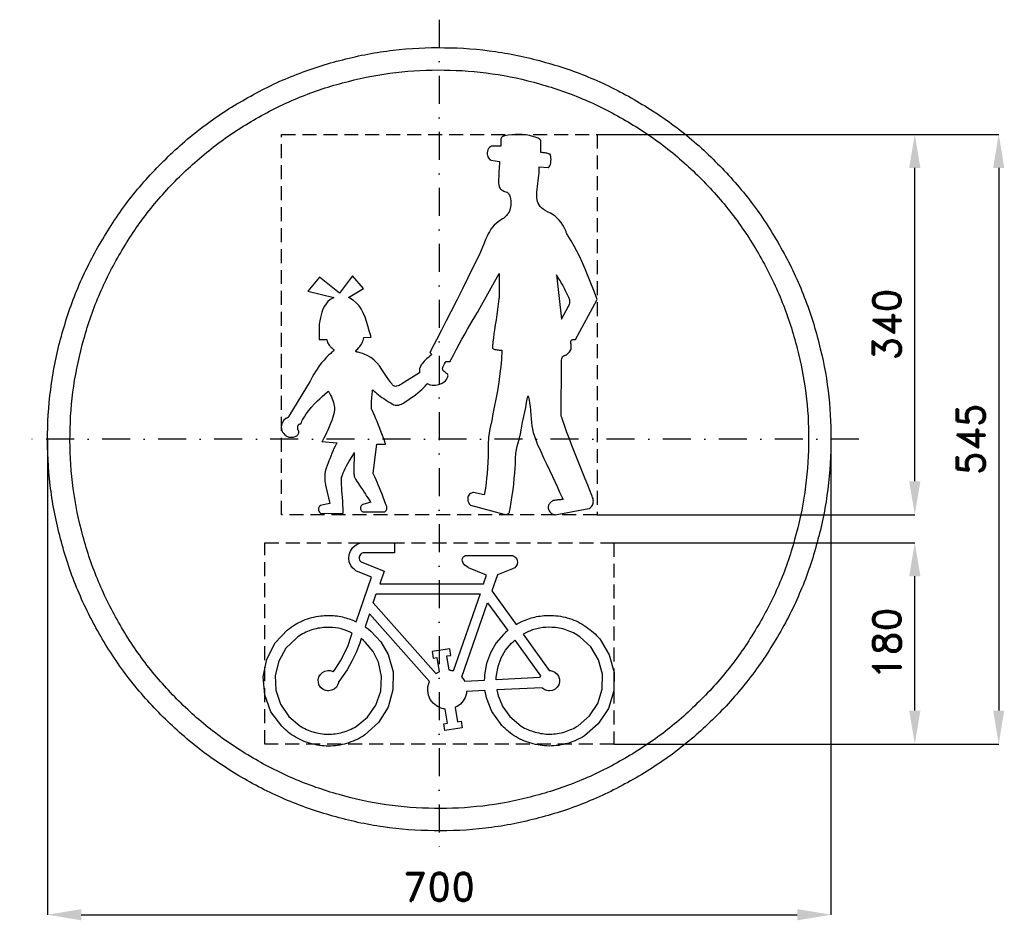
# Model space of a CAD drawing. Header units: millimetres. Extents: x -375 to 505, y -430 to 375.
import ezdxf

# ---------------------------------------------------------------- set-up
doc = ezdxf.new("R2010")
doc.units = ezdxf.units.MM
doc.header["$LTSCALE"] = 5
doc.linetypes.add('ČERCHOVANÁX2', pattern=[2, 1, -0.5, 0, -0.5])
doc.linetypes.add('ČÁRKOVANÁX2', pattern=[1.5, 1, -0.5])
doc.layers.add('Kóty', color=2, linetype='Continuous')
doc.layers.add('Značka', color=7, linetype='Continuous')
doc.styles.get("Standard").update_dxf_attribs({"font": 'romand.shx', "height": 25})
doc.dimstyles.get("Standard").update_dxf_attribs({"dimtxt": 25, "dimasz": 30, "dimexe": 0.18, "dimexo": 0.0625, "dimgap": 12.5, "dimtad": 1, "dimdec": 0, "dimzin": 0, "dimdsep": 46, "dimtxsty": 'Standard', "dimcen": 0.09, "dimadec": 0, "dimazin": 0, "dimtfac": 1, "dimtdec": 0, "dimtofl": 0, "dimtmove": 0, "dimatfit": 3, "dimfxl": 1, "dimtolj": 1, "dimtzin": 0, "dimarcsym": 0})

# ---------------------------------------------------------------- blocks, each defined once
blk = doc.blocks.new('*D2')
at = {"layer": 'Defpoints', "color": 0, "transparency": 16777216}
for p in [(-350.05, 0), (350, 0), (350, -425.03)]:
    blk.add_point(p, dxfattribs=at)
at = {"layer": 'Kóty', "color": 0, "lineweight": -2, "transparency": 16777216}
for p, q in [((-350.05, -0.06), (-350.05, -425.21)), ((350, -0.06), (350, -425.21)), ((-320.05, -425.03), (320, -425.03))]:
    blk.add_line(p, q, dxfattribs=at)
at = {"layer": 'Kóty', "color": 0, "transparency": 16777216}
for points in [[(-320.05, -420.03), (-320.05, -430.03), (-350.05, -425.03)], [(320, -420.03), (320, -430.03), (350, -425.03)]]:
    blk.add_solid(points, dxfattribs=at)
at = {"layer": 'Kóty', "color": 0, "transparency": 16777216, "insert": (-0.03, -400.03), "char_height": 25, "attachment_point": 5}
blk.add_mtext('\\A1;700', dxfattribs=at)
blk = doc.blocks.new('*D3')
at = {"layer": 'Defpoints', "color": 0, "transparency": 16777216}
for p in [(141.1, 272.5), (425, 272.5), (141.1, -67.5)]:
    blk.add_point(p, dxfattribs=at)
at = {"layer": 'Kóty', "color": 0, "lineweight": -2, "transparency": 16777216}
for p, q in [((141.1625, 272.5), (425.18, 272.5)), ((425, -37.5), (425, 242.5)), ((141.1625, -67.5), (425.18, -67.5))]:
    blk.add_line(p, q, dxfattribs=at)
at = {"layer": 'Kóty', "color": 0, "transparency": 16777216}
for points in [[(420, 242.5), (430, 242.5), (425, 272.5)], [(420, -37.5), (430, -37.5), (425, -67.5)]]:
    blk.add_solid(points, dxfattribs=at)
at = {"layer": 'Kóty', "color": 0, "transparency": 16777216, "insert": (400, 102.5), "char_height": 25, "attachment_point": 5, "rotation": 90}
blk.add_mtext('\\A1;340', dxfattribs=at)
blk = doc.blocks.new('*D4')
at = {"layer": 'Defpoints', "color": 0, "transparency": 16777216}
for p in [(156, -92.5), (425, -92.5), (156, -272.5)]:
    blk.add_point(p, dxfattribs=at)
at = {"layer": 'Kóty', "color": 0, "lineweight": -2, "transparency": 16777216}
for p, q in [((156.0625, -92.5), (425.18, -92.5)), ((425, -242.5), (425, -122.5)), ((156.0625, -272.5), (425.18, -272.5))]:
    blk.add_line(p, q, dxfattribs=at)
at = {"layer": 'Kóty', "color": 0, "transparency": 16777216}
for points in [[(420, -122.5), (430, -122.5), (425, -92.5)], [(420, -242.5), (430, -242.5), (425, -272.5)]]:
    blk.add_solid(points, dxfattribs=at)
at = {"layer": 'Kóty', "color": 0, "transparency": 16777216, "insert": (400, -182.5), "char_height": 25, "attachment_point": 5, "rotation": 90}
blk.add_mtext('\\A1;180', dxfattribs=at)
blk = doc.blocks.new('*D5')
at = {"layer": 'Defpoints', "color": 0, "transparency": 16777216}
for p in [(141.1625, 272.5), (156.0625, -272.5), (500, -272.5)]:
    blk.add_point(p, dxfattribs=at)
at = {"layer": 'Kóty', "color": 0, "lineweight": -2, "transparency": 16777216}
for p, q in [((141.225, 272.5), (500.18, 272.5)), ((500, 242.5), (500, -242.5)), ((156.125, -272.5), (500.18, -272.5))]:
    blk.add_line(p, q, dxfattribs=at)
at = {"layer": 'Kóty', "color": 0, "transparency": 16777216}
for points in [[(495, 242.5), (505, 242.5), (500, 272.5)], [(495, -242.5), (505, -242.5), (500, -272.5)]]:
    blk.add_solid(points, dxfattribs=at)
at = {"layer": 'Kóty', "color": 0, "transparency": 16777216, "insert": (475, 0), "char_height": 25, "attachment_point": 5, "rotation": 90}
blk.add_mtext('\\A1;545', dxfattribs=at)

msp = doc.modelspace()

# ---------------------------------------------------------------- linework, layer by layer
at = {"layer": 'Značka', "color": 6, "linetype": 'ČERCHOVANÁX2', "lineweight": 25, "ltscale": 5}
for p, q in [((0, 375), (0, -375)), ((375, 0), (-375, 0))]:
    msp.add_line(p, q, dxfattribs=at)
at = {"layer": 'Značka', "color": 5}
for points in [[(350, 0), (350, -2.291), (350, -4.581, -0.0321663), (346.5, -50.208, -0.0357268), (336.9, -95.004, -0.0366679), (321.8, -138.262, -0.0347487), (300.8, -178.953, -0.0340422), (275, -216.774, -0.0344423), (244.2, -250.706, -0.0345546), (209.5, -280.563, -0.0344262), (171, -305.374, -0.034386), (129.7, -325.223, -0.0344168), (86.2, -339.231, -0.0344232), (41.2, -347.724, -0.0344159), (-4.6, -349.97, -0.0344167), (-50.2, -346.527, -0.034417), (-95, -336.859, -0.0344219), (-138.2, -321.716, -0.0344258), (-179, -300.792, -0.0344196), (-216.8, -274.979, -0.0344135), (-250.7, -244.227, -0.0344027), (-280.6, -209.504, -0.0344212), (-305.4, -171.017, -0.0344081), (-325.2, -129.751, -0.0344167), (-339.2, -86.154, -0.034422), (-347.7, -41.156, -0.0344239), (-350, 4.581, -0.0344186), (-346.5, 50.244, -0.0344066), (-336.9, 95.004, -0.0344079), (-321.7, 138.22, -0.0344215), (-300.8, 178.953, -0.0344123), (-275, 216.776, -0.0344159), (-244.2, 250.706, -0.0344112), (-209.5, 280.56, -0.0344102), (-171, 305.374, -0.0344135), (-129.8, 325.224, -0.0344133), (-86.2, 339.231, -0.0344178), (-41.2, 347.724, -0.0344147), (4.6, 349.97, -0.0344183), (50.2, 346.527, -0.0344185), (95, 336.859, -0.0344139), (138.2, 321.715, -0.0344122), (179, 300.792, -0.034421), (216.8, 274.98, -0.0343987), (250.7, 244.227, -0.0344281), (280.6, 209.501, -0.0344954), (305.4, 171.017, -0.0344081), (325.2, 129.763, -0.0340917), (339.2, 86.154, -0.0328069), (347.5, 43.384, -0.0342764), (350, 0)], [(330, 0), (330, -2.16), (330, -4.32, -0.0321676), (326.7, -47.339, -0.0357412), (317.6, -89.575, -0.0366598), (303.4, -130.361, -0.0347689), (283.6, -168.727, -0.0340415), (259.3, -204.387, -0.0344506), (230.3, -236.38, -0.034559), (197.5, -264.531, -0.0344287), (161.2, -287.924, -0.034392), (122.3, -306.639, -0.034413), (81.2, -319.846, -0.0344226), (38.8, -327.854, -0.0344166), (-4.3, -329.972, -0.0344155), (-47.4, -326.726, -0.0344178), (-89.6, -317.61, -0.0344206), (-130.3, -303.332, -0.0344145), (-168.7, -283.604, -0.034423), (-204.4, -259.266, -0.034424), (-236.4, -230.271, -0.0344207), (-264.5, -197.532, -0.0344091), (-287.9, -161.245, -0.0344122), (-306.6, -122.337, -0.0343888), (-319.8, -81.231, -0.0343928), (-327.9, -38.804, -0.034449), (-330, 4.32, -0.0344398), (-326.7, 47.373, -0.0344103), (-317.6, 89.575, -0.0344275), (-303.3, 130.322, -0.0344042), (-283.6, 168.727, -0.0344117), (-259.3, 204.389, -0.034409), (-230.3, 236.38, -0.0344094), (-197.5, 264.528, -0.0344108), (-161.2, 287.924, -0.0344214), (-122.3, 306.639, -0.0344114), (-81.2, 319.846, -0.034423), (-38.8, 327.854, -0.0344179), (4.3, 329.972, -0.0344171), (47.4, 326.726, -0.0344183), (89.6, 317.61, -0.0344109), (130.3, 303.332, -0.0344202), (168.7, 283.604, -0.0344124), (204.4, 259.267, -0.034393), (236.4, 230.271, -0.0344124), (264.5, 197.529, -0.0344903), (287.9, 161.245, -0.0344317), (306.6, 122.348, -0.034062), (319.8, 81.231, -0.032789), (327.7, 40.905, -0.034256), (330, 0)], [(-81.1, 126.75), (-67.8, 134.702), (-77.7, 146.074), (-89.1, 130.6), (-106.9, 144.962), (-117.5, 132.431), (-94.3, 126.554), (-94.7, 126.391), (-95, 126.223), (-97.4, 124.856), (-99.5, 123.095), (-101.2, 121.107), (-102.7, 118.882), (-104, 116.299), (-105, 113.594), (-105.7, 111.153), (-106.3, 108.673), (-106.8, 105.772), (-107.2, 102.849), (-107.2, 102.306), (-107.3, 101.763), (-107.3, 89.251), (-100.6, 89.158), (-100.6, 88.977), (-100.6, 88.797), (-100.3, 87.663), (-99.9, 86.561), (-99.4, 85.673), (-98.9, 84.83), (-98.4, 84.082), (-97.8, 83.381), (-97.3, 82.855), (-96.8, 82.357), (-96.1, 81.749), (-95.4, 81.159), (-95, 80.86), (-94.7, 80.534), (-94.5, 80.345), (-94.4, 80.139), (-94.3, 80), (-94.3, 79.853), (-94.3, 79.714), (-94.3, 79.573), (-94.3, 79.434), (-94.3, 79.299), (-94.4, 79.184), (-94.4, 79.075), (-94.5, 78.948), (-94.6, 78.832), (-94.7, 78.799), (-94.7, 78.767), (-95.1, 78.436), (-95.5, 78.105), (-96.3, 77.435), (-97, 76.754), (-98.9, 75.02), (-100.7, 73.223), (-103, 70.752), (-105.2, 68.176), (-107.2, 65.508), (-109.2, 62.748), (-110.7, 60.466), (-112.1, 58.134), (-113.6, 55.578), (-114.9, 52.971), (-115.2, 52.502), (-115.4, 52.033), (-134.6, 20.542), (-134.6, 20.492), (-134.6, 20.442), (-134.7, 20.163), (-134.8, 19.909), (-135, 19.703), (-135.2, 19.526), (-135.4, 19.341), (-135.7, 19.179), (-136, 19.029), (-136.3, 18.88), (-136.6, 18.677), (-137, 18.458), (-138.8, 16.944), (-140.2, 15.016), (-140.8, 13.679), (-141.1, 12.257), (-141.2, 10.845), (-141.1, 9.436), (-140.7, 7.865), (-140, 6.393), (-139, 5.013), (-137.9, 3.829), (-137.2, 3.293), (-136.5, 2.82), (-135.6, 2.341), (-134.6, 1.962), (-134.3, 1.853), (-134, 1.751), (-133.7, 1.742), (-133.5, 1.735), (-133.1, 1.729), (-132.6, 1.732), (-131.6, 1.776), (-130.7, 1.889), (-129.6, 2.085), (-128.7, 2.401), (-127.9, 2.735), (-127.3, 3.168), (-126.8, 3.594), (-126.4, 4.089), (-126, 4.562), (-125.8, 5.07), (-125.6, 5.695), (-125.4, 6.341), (-125.4, 6.504), (-125.4, 6.666), (-125.4, 6.739), (-125.5, 6.813), (-125.5, 6.959), (-125.6, 7.106), (-125.8, 7.468), (-125.9, 7.837), (-126.1, 8.327), (-126.3, 8.829), (-126.4, 9.344), (-126.5, 9.866), (-126.5, 10.308), (-126.5, 10.75), (-126.4, 11.351), (-126.3, 11.945), (-126.2, 12.338), (-126, 12.702), (-125.8, 12.93), (-125.6, 13.126), (-125.4, 13.287), (-125.1, 13.416), (-124.8, 13.534), (-124.5, 13.622), (-124.2, 13.693), (-123.9, 13.751), (-123.8, 13.759), (-123.8, 13.768), (-123.5, 14.371), (-123.2, 14.972), (-122.7, 16.138), (-122.1, 17.29), (-120.6, 19.988), (-118.9, 22.597), (-116.6, 25.762), (-114.1, 28.77), (-111.6, 31.537), (-108.9, 34.184), (-106.8, 36.198), (-104.6, 38.169), (-102.3, 40.214), (-99.9, 42.251), (-99.5, 42.61), (-99.1, 42.969), (-99, 42.759), (-98.9, 42.549), (-98.6, 42.12), (-98.3, 41.687), (-97.7, 40.564), (-97.1, 39.419), (-96.4, 37.819), (-95.7, 36.184), (-95.1, 34.494), (-94.6, 32.776), (-94.2, 31.382), (-93.9, 29.974), (-93.7, 28.477), (-93.5, 26.969), (-93.5, 26.704), (-93.5, 26.439), (-93.5, 26.027), (-93.6, 25.616), (-93.8, 24.783), (-94, 23.953), (-94.5, 21.824), (-95.1, 19.714), (-96, 16.808), (-97.1, 13.941), (-98.3, 11.009), (-99.5, 8.122), (-100.7, 5.797), (-101.8, 3.501), (-103.1, 1.075), (-104.5, -1.311), (-104.8, -1.729), (-105, -2.146), (-91.6, -3.099), (-91.7, -3.429), (-91.9, -3.759), (-93, -6.071), (-94.1, -8.4), (-95.1, -10.627), (-96, -12.866), (-97, -15.128), (-97.9, -17.402), (-98.6, -19.248), (-99.3, -21.096), (-100.3, -23.441), (-101.1, -25.815), (-101.6, -27.517), (-102, -29.248), (-102.2, -30.703), (-102.3, -32.169), (-102.4, -33.674), (-102.4, -35.179), (-102.3, -36.428), (-102.2, -37.673), (-102, -39.054), (-101.8, -40.426), (-101.7, -40.676), (-101.7, -40.925), (-97.9, -57.548), (-106.4, -59.361), (-106.5, -59.428), (-106.6, -59.498), (-107.1, -59.909), (-107.4, -60.412), (-107.7, -61.027), (-107.9, -61.683), (-107.9, -62.564), (-107.8, -63.442), (-107.5, -64.29), (-107.1, -65.068), (-106.8, -65.478), (-106.5, -65.84), (-106.1, -66.12), (-105.7, -66.334), (-105.6, -66.381), (-105.4, -66.425), (-85.9, -66.192), (-85.9, -65.715), (-85.9, -65.239), (-85.9, -61.898), (-86.1, -58.559), (-86.3, -55.37), (-86.6, -52.183), (-86.8, -48.987), (-87, -45.791), (-87.2, -43.229), (-87.3, -40.665), (-87.4, -37.937), (-87.4, -35.208), (-87.4, -34.726), (-87.4, -34.244), (-87.3, -33.859), (-87.1, -33.476), (-86.9, -32.723), (-86.6, -31.976), (-85.9, -30.174), (-85.1, -28.402), (-84, -26.147), (-82.8, -23.933), (-81.6, -21.782), (-80.4, -19.649), (-79.4, -17.95), (-78.4, -16.246), (-77.4, -14.41), (-76.4, -12.551), (-76.2, -12.217), (-76.1, -11.883), (-76.4, -28.235), (-76.4, -28.417), (-76.4, -28.6), (-76.4, -29.781), (-76.4, -30.961), (-76.2, -31.947), (-76, -32.92), (-75.8, -33.785), (-75.5, -34.627), (-75.2, -35.242), (-74.9, -35.831), (-74.4, -36.506), (-73.9, -37.159), (-72.4, -39.334), (-70.9, -41.562), (-69.7, -43.468), (-68.4, -45.374), (-67.2, -47.317), (-65.9, -49.265), (-64.9, -50.836), (-63.9, -52.405), (-62.8, -54.075), (-61.7, -55.738), (-61.5, -56.031), (-61.3, -56.324), (-68.2, -58.286), (-68.4, -58.379), (-68.5, -58.474), (-69.2, -58.994), (-69.7, -59.61), (-70, -60.087), (-70.3, -60.609), (-70.4, -61.112), (-70.5, -61.63), (-70.4, -62.141), (-70.3, -62.637), (-70.1, -63.137), (-69.8, -63.597), (-69.5, -63.929), (-69.2, -64.235), (-68.8, -64.572), (-68.4, -64.873), (-68.3, -64.954), (-68.2, -65.033), (-48.7, -65.014), (-48.7, -64.921), (-48.6, -64.828), (-48.1, -64.24), (-47.6, -63.622), (-47.3, -63.141), (-47, -62.624), (-46.8, -62.155), (-46.8, -61.668), (-46.8, -61.113), (-46.8, -60.562), (-46.9, -60.068), (-47.1, -59.586), (-47.4, -58.908), (-47.7, -58.24), (-48.9, -55.07), (-50, -51.856), (-51.1, -49.087), (-52.2, -46.344), (-53.3, -43.525), (-54.5, -40.715), (-55.5, -38.434), (-56.5, -36.163), (-57.6, -33.732), (-58.8, -31.314), (-59, -30.886), (-59.2, -30.459), (-55.9, -4.407), (-48, -4.454), (-48.2, -3.971), (-48.3, -3.489), (-49.4, -0.135), (-50.6, 3.192), (-51.8, 6.341), (-53, 9.47), (-54.3, 12.596), (-55.6, 15.709), (-56.7, 18.208), (-57.7, 20.702), (-58.9, 23.368), (-60, 26.034), (-60.2, 26.507), (-60.5, 26.981), (-60.5, 27.232), (-60.5, 27.483), (-60.5, 27.989), (-60.5, 28.495), (-60.5, 29.782), (-60.6, 31.069), (-60.5, 32.812), (-60.5, 34.555), (-60.4, 36.298), (-60.3, 38.039), (-60.1, 39.412), (-60, 40.782), (-59.8, 42.199), (-59.6, 43.612), (-59.6, 43.856), (-59.5, 44.099), (-59.3, 43.899), (-59.1, 43.699), (-58.6, 43.302), (-58.2, 42.908), (-57, 41.94), (-55.9, 40.987), (-54.4, 39.753), (-52.8, 38.552), (-51.2, 37.39), (-49.6, 36.261), (-48.4, 35.381), (-47.1, 34.533), (-45.4, 33.513), (-43.7, 32.503), (-42.2, 31.594), (-40.6, 30.851), (-39.5, 30.523), (-38.4, 30.366), (-37.2, 30.371), (-36.1, 30.541), (-34.9, 30.888), (-33.7, 31.386), (-32.1, 32.305), (-30.6, 33.344), (-28.1, 35.051), (-25.6, 36.763), (-23.4, 38.271), (-21.3, 39.822), (-19.2, 41.433), (-17.2, 43.105), (-15.6, 44.484), (-14, 45.914), (-12.5, 47.467), (-11, 49.094), (-10.7, 49.385), (-10.5, 49.678), (-10.1, 49.492), (-9.7, 49.314), (-8.9, 49.006), (-8.1, 48.757), (-6.4, 48.395), (-4.7, 48.272, 0.047828), (-2, 48.475), (0.5, 49.161), (2.6, 50.049), (4.4, 51.26), (5.6, 52.281), (6.6, 53.479), (7.2, 54.511), (7.6, 55.633), (7.7, 56.191), (7.8, 56.758), (7.7, 57.234), (7.7, 57.706), (7.6, 57.991), (7.5, 58.275), (7.3, 58.431), (7.1, 58.588), (6.6, 58.879), (6.2, 59.173), (5.3, 59.788), (4.5, 60.461), (4, 60.909), (3.6, 61.414), (3.3, 61.809), (3.2, 62.236), (3, 62.683), (3, 63.142), (3.1, 63.672), (3.2, 64.191), (3.5, 64.968), (3.8, 65.719), (4.6, 67.369), (5.6, 68.972), (5.7, 69.286), (5.9, 69.6), (9.7, 69.6), (10.1, 70.286), (10.4, 70.971), (13, 75.747), (15.5, 80.515), (17.9, 85.024), (20.3, 89.518), (22.8, 93.994), (25.3, 98.447), (27.4, 102.004), (29.5, 105.542), (31.7, 109.307), (34, 113.04), (34.5, 113.7), (34.9, 114.359), (53.6, 148.223), (53.5, 126.927), (53.4, 126.232), (53.3, 125.537), (52.7, 120.713), (52, 115.898), (51.4, 111.365), (50.7, 106.836), (50, 102.338), (49.4, 97.838), (48.9, 94.248), (48.4, 90.653), (47.9, 86.83), (47.5, 83), (47.5, 82.322), (47.4, 81.645), (47.5, 81.578), (47.5, 81.511), (47.6, 81.381), (47.7, 81.262), (48, 81.044), (48.3, 80.86), (49, 80.532), (49.8, 80.297), (50.7, 80.08), (51.6, 79.923), (52.6, 79.804), (53.5, 79.718), (54.6, 79.65), (55.7, 79.608), (55.8, 79.603), (56, 79.598), (55.9, 78.196), (55.9, 76.794), (55.7, 74.075), (55.5, 71.359), (54.9, 64.997), (54.2, 58.65), (53.2, 50.883), (51.9, 43.148), (50.6, 35.821), (49.2, 28.509), (48, 22.674), (46.9, 16.844), (45.2, 9.25), (44.1, 1.601), (43.8, -4.42), (43.7, -10.467), (43.6, -15.52), (43.3, -20.566), (43.1, -25.678), (42.7, -30.785), (42.3, -34.948), (41.8, -39.101), (41.2, -43.622), (40.4, -48.121), (40.3, -48.929), (40.1, -49.736), (30.5, -47.681), (30.2, -47.718), (30, -47.76), (28.8, -48.074), (27.8, -48.618), (27, -49.23), (26.4, -49.986), (25.9, -50.823), (25.6, -51.733), (25.4, -52.85), (25.4, -53.985), (25.6, -55.157), (26, -56.277), (26.3, -56.968), (26.7, -57.62), (27.1, -58.19), (27.6, -58.712), (27.8, -58.88), (28, -59.043), (57.6, -66.883), (57.8, -66.927), (57.9, -66.969), (58.8, -67.15), (59.7, -67.196), (60.3, -67.147), (60.8, -67.01), (61.3, -66.805), (61.7, -66.52), (62.1, -66.151), (62.4, -65.723), (62.7, -65.185), (62.9, -64.616), (63.2, -63.442), (63.4, -62.239), (64.3, -56.318), (65.2, -50.419), (65.9, -45.353), (66.5, -40.267), (67, -35.181), (67.5, -30.095), (67.8, -26.104), (68, -22.102), (68.2, -17.28), (68.5, -12.49), (69.7, -6.34), (71.3, -0.241), (72.5, 4.871), (73.5, 10.003), (74.5, 15.133), (75.6, 20.263), (76.4, 24.367), (77.3, 28.473), (78.1, 32.831), (79, 37.19), (79.2, 37.958), (79.3, 38.726), (79.5, 38.112), (79.6, 37.497), (79.9, 36.289), (80.2, 35.076), (80.7, 32.164), (81.1, 29.234), (81.5, 25.546), (81.9, 21.848), (82.1, 18.336), (82.5, 14.827), (82.8, 12.107), (83.2, 9.404), (84, 6.062), (85, 2.779), (87.6, -4.14), (90.7, -10.908), (93.3, -16.522), (95.8, -22.131), (98.4, -27.736), (101.1, -33.325), (103.2, -37.831), (105.3, -42.343), (107.6, -47.196), (109.8, -52.065), (110.2, -52.933), (110.6, -53.801), (110.5, -53.819), (110.3, -53.836), (110.1, -53.869), (109.8, -53.902), (109.2, -53.979), (108.5, -54.053), (107.7, -54.143), (106.8, -54.231), (106, -54.317), (105.2, -54.403), (104.5, -54.476), (103.8, -54.551), (103.1, -54.637), (102.3, -54.729), (102.2, -54.746), (102, -54.764), (101.9, -54.825), (101.8, -54.888), (101.5, -55.019), (101.2, -55.159), (100.7, -55.525), (100.1, -55.94), (99.5, -56.51), (98.9, -57.146), (98.4, -57.771), (98, -58.442), (97.7, -59.004), (97.5, -59.591), (97.4, -60.111), (97.3, -60.641), (97.3, -61.529), (97.5, -62.407), (97.8, -63.29), (98.2, -64.12), (98.7, -64.927), (99.4, -65.636), (100.1, -66.231), (101, -66.713), (102, -67.155), (103.1, -67.433), (103.3, -67.468), (103.5, -67.5), (133.7, -61.949), (133.8, -61.872), (134, -61.793), (134.9, -61.199), (135.7, -60.477), (136.3, -59.731), (136.8, -58.896), (137.2, -57.991), (137.5, -57.038), (137.6, -56.213), (137.7, -55.38), (137.6, -54.424), (137.5, -53.477), (137.5, -53.303), (137.4, -53.128), (137, -52.035), (136.6, -50.941), (135.7, -48.742), (134.9, -46.546), (132.7, -40.998), (130.5, -35.46), (127.5, -28.007), (124.5, -20.557), (121.5, -13.12), (118.6, -5.668), (116.3, 0.219), (114.1, 6.125), (111.9, 12.264), (109.7, 18.437), (109.4, 19.508), (109, 20.58), (109.3, 68.983), (109.3, 69.195), (109.3, 69.407), (109.3, 70.583), (109.4, 71.755), (109.5, 72.3), (109.7, 72.829), (109.8, 73.133), (110, 73.419), (110.2, 73.674), (110.4, 73.904), (110.7, 74.169), (111.1, 74.395), (111.5, 74.636), (112, 74.848), (112.7, 75.161), (113.5, 75.454), (113.7, 75.522), (113.8, 75.59), (113.9, 75.675), (114, 75.76), (114.2, 75.929), (114.3, 76.093), (114.8, 76.513), (115.2, 76.925), (115.9, 77.531), (116.5, 78.183), (117, 78.97), (117.5, 79.835), (117.8, 80.705), (117.9, 81.608), (118, 83.104), (117.9, 84.598), (117.7, 85.643), (117.6, 86.693), (117.6, 87.202), (117.7, 87.699), (117.8, 87.991), (118, 88.263), (118.2, 88.498), (118.4, 88.7), (118.7, 88.875), (118.9, 89.009), (119.4, 89.14), (119.8, 89.214), (120.2, 89.247), (120.6, 89.246), (121.1, 89.22), (121.5, 89.169), (121.7, 89.145), (121.9, 89.12), (141.1, 124.974), (140.8, 125.86), (140.4, 126.744), (138.1, 133.065), (135.6, 139.363), (133.2, 145.46), (130.6, 151.516), (128, 157.53), (125.2, 163.478), (122.9, 168.116), (120.5, 172.697), (117.8, 177.376), (115, 181.955), (114.5, 182.737), (114, 183.517), (113.9, 183.864), (113.8, 184.21), (113.5, 184.909), (113.3, 185.604), (112.5, 187.369), (111.7, 189.098), (110.4, 191.413), (109, 193.615), (107.3, 195.755), (105.4, 197.732), (103.7, 199.246), (101.9, 200.561), (99.3, 201.988), (96.6, 203.299), (94.6, 204.387), (92.8, 205.667), (91.4, 206.825), (90.2, 208.131), (89.2, 209.568), (88.4, 211.13), (87.8, 212.525), (87.4, 213.972), (87.1, 216.048), (87.1, 218.147), (87.3, 220.864), (87.6, 223.569), (87.9, 226.027), (88.2, 228.486), (88.5, 231.082), (88.8, 233.682), (89, 235.832), (89.2, 237.987), (89.3, 240.321), (89.3, 242.658), (89.3, 243.073), (89.3, 243.489), (97.4, 242.732), (97.5, 242.821), (97.7, 242.914), (98.3, 243.533), (98.8, 244.293), (99.3, 245.607), (99.7, 246.988), (99.8, 248.515), (99.9, 250.055), (99.8, 251.454), (99.6, 252.838), (99.5, 253.476), (99.3, 254.098), (99.2, 254.367), (99, 254.62), (99, 254.704), (98.9, 254.786), (98.9, 254.811), (98.8, 254.837), (98.6, 254.889), (98.5, 254.94), (98.1, 255.078), (97.6, 255.205), (96.9, 255.391), (96.2, 255.557), (95.4, 255.732), (94.5, 255.884), (93.7, 256.005), (92.9, 256.11), (92, 256.216), (91.1, 256.301), (90.9, 256.314), (90.7, 256.328), (90.8, 265.457), (90.8, 265.525), (90.8, 265.593), (90.9, 265.97), (90.9, 266.351), (90.8, 266.648), (90.7, 266.935), (90.6, 267.188), (90.5, 267.427), (90.3, 267.673), (90.1, 267.906), (89.9, 268.124), (89.7, 268.34), (89.7, 268.375), (89.7, 268.41), (89.3, 268.569), (89, 268.726), (88.3, 269.039), (87.6, 269.335), (85.6, 270.063), (83.6, 270.685), (80.6, 271.44), (77.6, 271.98), (74.2, 272.363), (70.8, 272.5, 0.0152016), (67.9, 272.444), (64.9, 272.215), (61.7, 271.771), (58.4, 271.096), (57.8, 270.951), (57.3, 270.802), (57.2, 270.791), (57.2, 270.78), (57.1, 270.752), (57, 270.719), (56.8, 270.608), (56.6, 270.474), (56.2, 270.227), (56, 269.94), (55.7, 269.578), (55.4, 269.18), (55.3, 268.805), (55.1, 268.412), (55.1, 267.932), (55, 267.447), (55.1, 267.354), (55.1, 267.261), (54.9, 261.869), (46.5, 261.934), (46.3, 261.816), (46.1, 261.693), (45, 260.872), (44.1, 259.805), (43.5, 258.691), (43.1, 257.48), (42.9, 256.072), (42.9, 254.651), (43.1, 253.46), (43.5, 252.313), (43.9, 251.448), (44.5, 250.676), (44.8, 250.401), (45, 250.15), (45.4, 249.901), (45.8, 249.702), (45.9, 249.634), (46.1, 249.572), (53.9, 248.282), (53.9, 247.994), (53.8, 247.705), (53.7, 245.686), (53.5, 243.666), (53.4, 241.742), (53.3, 239.817), (53.2, 237.893), (53.1, 235.968), (53.1, 234.428), (53, 232.889), (53, 230.969), (53, 229.042), (53.1, 227.428), (53.5, 225.857), (53.8, 225.001), (54.3, 224.209), (54.8, 223.633), (55.3, 223.127), (56, 222.615), (56.8, 222.195), (57.6, 221.851), (58.4, 221.559), (59.4, 221.248), (60.3, 220.971), (60.5, 220.914), (60.8, 220.857), (61, 220.605), (61.2, 220.352), (61.6, 219.847), (61.9, 219.324), (62.7, 218.036), (63.3, 216.67), (63.8, 214.868), (64.1, 213.005), (64.1, 211.146), (64, 209.293), (63.7, 207.816), (63.4, 206.358), (63, 204.837), (62.5, 203.339), (62.4, 203.081), (62.3, 202.822), (62.2, 202.691), (62.1, 202.561), (61.9, 202.303), (61.8, 202.048), (61.3, 201.427), (60.8, 200.826), (60.2, 200.055), (59.5, 199.324), (58.7, 198.621), (57.9, 197.956), (57.3, 197.44), (56.6, 196.953), (55.7, 196.372), (54.8, 195.805), (52.7, 194.401), (50.8, 192.826), (49.2, 191.276), (47.7, 189.604), (46.2, 187.609), (44.8, 185.504), (43.7, 183.515), (42.7, 181.462), (41.4, 178.399), (40.2, 175.294), (35.6, 164.543), (30.4, 154.017), (25.6, 144.21), (20.7, 134.414), (15.6, 124.169), (10.3, 113.955), (6.1, 105.73), (1.9, 97.505), (-2.5, 88.977), (-6.9, 80.438), (-7.6, 78.972), (-8.4, 77.505), (-6.6, 75.73), (-6.8, 75.554), (-7, 75.379), (-8.3, 74.21), (-9.7, 73.066), (-11, 72.004), (-12.2, 70.911), (-13.4, 69.774), (-14.5, 68.559), (-15.4, 67.499), (-16.1, 66.376), (-16.9, 65.028), (-17.5, 63.614), (-17.6, 63.342), (-17.7, 63.068), (-17.7, 63.042), (-17.7, 63.015), (-17.7, 62.952), (-17.7, 62.889), (-17.7, 62.68), (-17.8, 62.471), (-17.8, 62.106), (-17.8, 61.742), (-17.8, 61.322), (-17.8, 60.903), (-17.8, 60.559), (-17.8, 60.215), (-17.8, 59.871), (-17.8, 59.527), (-17.8, 59.471), (-17.8, 59.415), (-33.5, 49.538), (-33.7, 49.442), (-33.8, 49.346), (-34.9, 48.727), (-35.9, 48.144), (-36.8, 47.719), (-37.8, 47.407), (-38.4, 47.289), (-39, 47.262), (-39.6, 47.336), (-40.2, 47.52), (-40.7, 47.786), (-41.2, 48.127), (-41.7, 48.655), (-42.2, 49.25), (-42.3, 49.416), (-42.4, 49.584), (-42.9, 50.197), (-43.4, 50.812), (-44.3, 52.002), (-45.2, 53.209), (-47.1, 56.001), (-49, 58.842), (-51.2, 62.199), (-53.5, 65.486), (-55.8, 68.411), (-58.5, 71.031), (-61.1, 72.979), (-63.9, 74.597), (-67.7, 76.267), (-71.7, 77.467), (-72.6, 77.673), (-73.4, 77.87), (-73.5, 77.885), (-73.5, 77.901), (-73.6, 77.934), (-73.7, 77.968), (-73.9, 78.053), (-74.1, 78.154), (-74.3, 78.248), (-74.5, 78.361), (-74.5, 78.442), (-74.6, 78.533), (-74.7, 78.627), (-74.7, 78.729), (-74.7, 78.839), (-74.7, 78.949), (-74.6, 79.079), (-74.6, 79.199), (-74.5, 79.314), (-74.4, 79.42), (-74.1, 79.649), (-73.9, 79.86), (-72.9, 80.802), (-71.9, 81.835), (-71.1, 82.855), (-70.3, 83.918), (-69.6, 85), (-68.9, 86.133), (-68.5, 87.179), (-68.1, 88.256), (-67.7, 89.442), (-67.4, 90.651), (-67.4, 90.848), (-67.4, 91.045), (-60.9, 91.185), (-61.1, 91.815), (-61.3, 92.444), (-62.6, 96.819), (-63.8, 101.204), (-65, 105.229), (-66.3, 109.198), (-67.9, 112.942), (-69.9, 116.495), (-71.7, 119.163), (-73.9, 121.594), (-76.7, 124.057), (-79.8, 126.075), (-80.5, 126.417), (-81.1, 126.75)], [(64.8, -103.871), (65.1, -103.929), (65.4, -103.995), (66.5, -104.395), (67.4, -105.006), (68.5, -105.996), (69.3, -107.218), (69.7, -108.582), (69.9, -110.018), (69.5, -111.936), (68.5, -113.659), (67.4, -114.826), (66.1, -115.681), (65.7, -115.848), (65.4, -116.003), (52, -121.104), (46.9, -135.638), (68.6, -165.751), (71.5, -164.182), (74.5, -162.702, -0.0602755), (87, -158.597, -0.0606167), (100.2, -157.573, -0.0753262), (116.4, -160.245, -0.075228), (131.2, -167.588, -0.0751332), (143.4, -178.57), (151.9, -192.668), (156.4, -208.522), (156, -224.982), (151.3, -240.747), (142.1, -254.44), (129.7, -265.194, -0.0746242), (114.6, -271.841, -0.0745267), (98.3, -274.228, -0.0747617), (82, -271.753, -0.0746432), (67, -265.019, -0.0732817), (54.6, -254.203), (46.9, -243.385), (42.2, -231.126), (41.5, -227.91), (40.8, -224.671), (24.4, -225.492), (24.3, -226.4), (24.2, -227.303), (23.1, -230.786), (21.3, -233.972), (18.9, -236.753), (15.9, -238.872), (15.1, -239.305), (14.3, -239.711), (16.3, -252.492), (19.7, -251.951), (20.6, -257.93), (5, -260.453), (4, -254.475), (7.4, -253.934), (5.3, -241.153), (4.5, -241.039), (3.7, -240.904), (0.5, -239.977), (-2.4, -238.433), (-5.5, -235.828), (-8, -232.521), (-9.6, -228.76), (-10.3, -224.709), (-10.2, -221.412), (-9.4, -218.236), (-9.1, -217.467), (-8.8, -216.707), (-62.4, -156.166), (-66.3, -167.705), (-63.7, -169.637), (-61.2, -171.648), (-52.3, -181.034), (-45.8, -192.314), (-41.2, -207.85), (-41.4, -224.043), (-45.8, -239.636), (-54.4, -253.308), (-66.4, -264.234, -0.0733115), (-80.9, -271.269, -0.0732831), (-96.9, -274.232, -0.0732881), (-113, -272.5, -0.0733123), (-128, -266.606, -0.0733338), (-140.8, -256.63), (-150.5, -243.659), (-156, -228.453), (-157.4, -212.325), (-154.1, -196.48), (-146.7, -182.056), (-135.5, -170.367, -0.0733646), (-121.7, -162.042, -0.0719959), (-106, -158.003, -0.0595336), (-92.9, -157.767, -0.064808), (-80.4, -160.697), (-77.3, -161.857), (-74.3, -163.122), (-60.7, -123.191), (-74.5, -117.58), (-75, -117.205), (-75.6, -116.814), (-77.5, -114.994), (-79.1, -112.798), (-80.4, -109.724), (-80.8, -106.415), (-80.6, -103.084), (-79.4, -99.941), (-77.6, -97.149), (-75.1, -94.906), (-72.8, -93.549), (-70.2, -92.733), (-69.6, -92.606), (-68.9, -92.5), (-40.1, -92.5), (-40.1, -101.583), (-67.7, -101.583), (-67.9, -101.612), (-68.1, -101.647), (-68.9, -101.891), (-69.7, -102.302), (-70.5, -102.997), (-71.1, -103.881), (-71.5, -104.884), (-71.7, -105.956), (-71.6, -107.032), (-71.2, -108.049), (-70.7, -108.788), (-70.1, -109.407), (-70, -109.543), (-69.8, -109.674), (-49.4, -118.019), (-53.2, -129.191), (39.5, -129.191), (42.2, -121.491), (26.2, -114.85), (25.8, -114.68), (25.4, -114.501), (24, -113.619), (22.8, -112.494), (21.5, -110.849), (20.8, -108.933), (20.6, -107.817), (20.7, -106.709), (21.2, -105.681), (21.9, -104.822), (22.7, -104.292), (23.5, -103.966), (23.7, -103.915), (23.9, -103.871), (64.8, -103.871)], [(-90.1, -216.82), (-90.2, -217.33), (-90.2, -217.837), (-90.9, -219.781), (-92, -221.523), (-93.9, -223.296), (-96.2, -224.439), (-98.7, -224.928, -0.0749245), (-101.3, -224.652), (-103.7, -223.702), (-105.7, -222.095), (-107.2, -220.007), (-108, -217.571), (-108.2, -215.001), (-107.6, -212.501), (-106.3, -210.255), (-104.4, -208.478), (-102.2, -207.267), (-99.6, -206.766, -0.0607739), (-97.6, -206.855), (-95.6, -207.451), (-95.1, -207.668), (-94.7, -207.902), (-93.5, -206.326), (-92.4, -204.739), (-88.3, -198.191), (-84.6, -191.336), (-81.5, -184.255), (-78.9, -176.945), (-78.3, -175.09), (-77.8, -173.229), (-80.2, -172.145), (-82.6, -171.135, 0.0587946), (-92.8, -168.543, 0.0591832), (-103.4, -168.387, 0.0735783), (-116.2, -171.26, 0.0735062), (-127.7, -177.712), (-137.1, -186.911), (-143.5, -198.422), (-146.6, -211.195), (-146, -224.34), (-142, -236.871), (-134.6, -247.736), (-124.6, -256.289, 0.0728793), (-112.6, -261.632, 0.0727994), (-99.6, -263.654, 0.0728202), (-86.5, -261.883, 0.072864), (-74.4, -256.774), (-64.2, -248.415), (-56.6, -237.691), (-52.3, -225.244), (-51.5, -212.129), (-54.4, -199.282), (-59.1, -189.761), (-65.8, -181.737), (-67.8, -179.97), (-69.8, -178.271), (-70.5, -180.358), (-71.1, -182.439), (-74.3, -190.609), (-78.1, -198.509), (-82.4, -206.132), (-87.4, -213.345), (-88.7, -215.09), (-90.1, -216.82)], [(98.3, -206.802), (98.8, -206.814), (99.3, -206.841), (101.3, -207.252), (103.2, -208.136), (105.2, -209.76), (106.6, -211.902), (107.4, -214.345), (107.5, -216.917), (106.8, -219.41), (105.5, -221.609), (103.6, -223.37), (101.3, -224.503), (98.8, -224.975, -0.0733634), (96.2, -224.692), (94.3, -223.985), (92.6, -222.826), (92.2, -222.478), (91.9, -222.117), (51.5, -224.138), (52.1, -226.753), (52.7, -229.349), (56.8, -239.2), (63.1, -247.871), (73.3, -256.495, 0.0746209), (85.6, -261.762, 0.0745331), (98.9, -263.617, 0.0740545), (112.1, -261.542, 0.0738667), (124.2, -256.057), (134.3, -247.281), (141.7, -236.15), (145.5, -223.358), (145.9, -210.003), (142.3, -197.123), (135.5, -185.639), (125.6, -176.637, 0.074019), (113.7, -170.581, 0.0726372), (100.6, -168.192, 0.0600538), (89.8, -168.798, 0.0653731), (79.7, -172.002), (77.3, -173.151), (74.9, -174.384), (98.3, -206.802)]]:
    msp.add_lwpolyline(points, format="xyb", dxfattribs=at)
at = {"layer": 'Značka', "color": 6, "linetype": 'ČÁRKOVANÁX2', "ltscale": 2.5}
for points in [[(-141.1, -67.5), (-141.1, 272.5), (141.1, 272.5), (141.1, -67.5), (-141.1, -67.5)], [(-156, -272.5), (-156, -92.5), (156, -92.5), (156, -272.5), (-156, -272.5)]]:
    msp.add_lwpolyline(points, dxfattribs=at)
at = {"layer": 'Značka', "color": 5}
for points in [[(104.7, 146.812), (109.2, 107.174), (115.6, 118.901), (115.7, 119.028), (115.8, 119.155), (116.1, 120.021), (116.4, 120.913), (116.6, 121.744), (116.7, 122.59), (116.7, 123.457), (116.6, 124.319), (116.4, 125.056), (116.2, 125.774), (115.8, 126.76), (115.3, 127.722), (114.1, 130.164), (112.9, 132.604), (111.9, 134.586), (110.9, 136.55), (109.8, 138.464), (108.7, 140.361), (107.9, 141.836), (107, 143.298), (106, 144.807), (105.1, 146.297), (104.9, 146.555), (104.7, 146.812)], [(-2.1, -195.184), (0, -207.965), (-0.2, -208.034), (-0.3, -208.104), (-0.9, -208.399), (-1.5, -208.719), (-2.1, -209.058), (-2.6, -209.421), (-2.8, -209.515), (-2.9, -209.61), (-59, -146.271), (-56.3, -138.275), (36.4, -138.275), (12.3, -207.224), (12.2, -207.173), (12, -207.124), (11.3, -206.942), (10.6, -206.789), (10, -206.66), (9.3, -206.562), (9.1, -206.542), (8.9, -206.523), (6.9, -193.742), (10.2, -193.201), (9.3, -187.222), (-6.4, -189.746), (-5.5, -195.724), (-2.1, -195.184)], [(43.2, -146.102), (61.2, -170.993), (59.3, -172.681), (57.5, -174.414), (50.9, -182.125), (45.7, -190.964), (42.1, -200.513), (40.4, -210.523), (40.3, -213.065), (40.2, -215.61), (22.9, -216.475), (22.8, -216.25), (22.7, -216.026), (22.2, -215.146), (21.7, -214.296), (21.1, -213.475), (20.5, -212.692), (20.3, -212.502), (20.2, -212.314), (43.2, -146.102)], [(90.5, -211.52), (90.5, -211.597), (90.4, -211.674), (90.3, -211.987), (90.1, -212.306), (90, -212.63), (89.9, -212.959), (89.8, -213.042), (89.8, -213.125), (50.8, -215.079), (50.9, -213.062), (51, -211.048), (52.5, -203.129), (55.3, -195.552), (59.3, -188.496), (64.5, -182.361), (65.9, -180.965), (67.4, -179.608), (90.5, -211.52)]]:
    msp.add_lwpolyline(points, dxfattribs=at)

# ---------------------------------------------------------------- dimensions: what is measured, and where the dimension line sits
at = {"layer": 'Kóty'}
for base, p1, p2, picture, middle in [((425, 272.5), (141.1, -67.5), (141.1, 272.5), '*D3', (400, 102.5)), ((500, -272.5), (141.162, 272.5), (156.062, -272.5), '*D5', (475, 0)), ((425, -92.5), (156, -272.5), (156, -92.5), '*D4', (400, -182.5))]:
    dim = msp.add_linear_dim(base=base, p1=p1, p2=p2, angle=90, dimstyle='Standard', dxfattribs=at)
    dim.commit()
    dim.dimension.update_dxf_attribs({"geometry": picture, "text_midpoint": middle})
dim = msp.add_linear_dim(base=(350, -425.029), p1=(-350.054, 0), p2=(350, 0), dimstyle='Standard', dxfattribs=at)
dim.commit()
dim.dimension.update_dxf_attribs({"geometry": '*D2', "text_midpoint": (-0.027, -400.029)})

doc.saveas('drawing.dxf')
